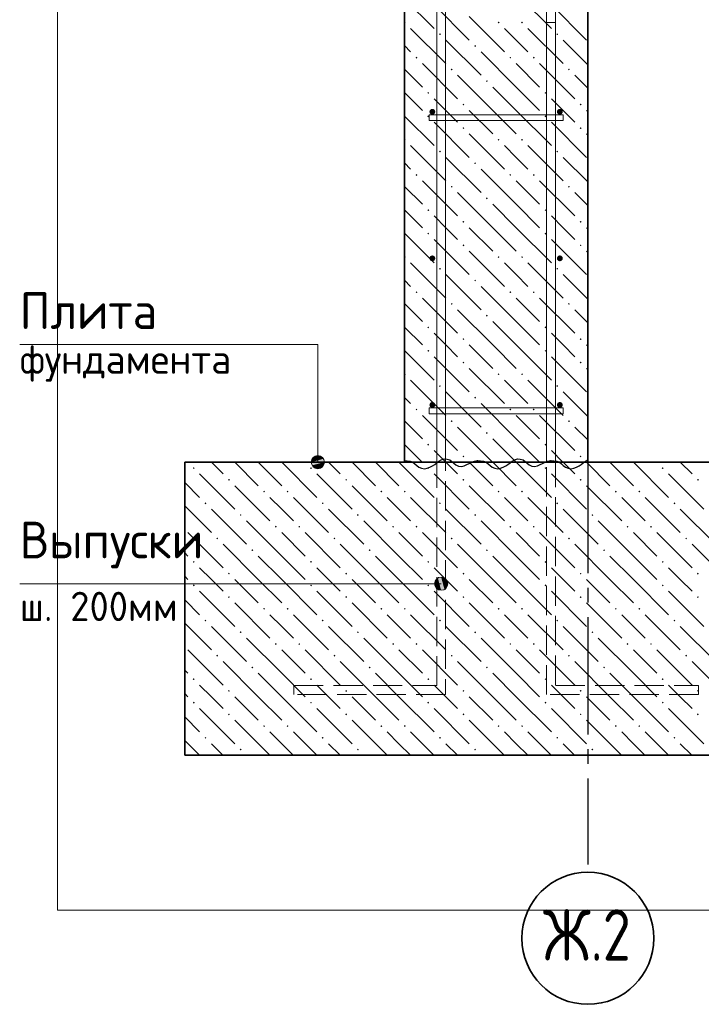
# Model space of a CAD drawing. Header units: millimetres. Extents: x 0 to 50400, y 0 to 35640.
# Tile 11 of 15: x 25807 to 31388, y 9029 to 17090. Entities that reach past the tile are written whole.
import ezdxf

# ---------------------------------------------------------------- set-up
doc = ezdxf.new("R2010")
doc.units = ezdxf.units.MM
doc.linetypes.add('______2', pattern=[324, 240, -84])
doc.linetypes.add('______5', pattern=[1320, 960, -120, 120, -120])
for name, color, linetype, lineweight in [('Standard', 7, 'Continuous', 25), ('Выпуски арматуры Г-обр.', 52, 'Continuous', 25), ('ЖБ Плита Фундамента верхний уровень', 7, 'Continuous', 35), ('ЖБ Стена верхний уровень', 7, 'Continuous', 35), ('Позиционная метка диаметр_ шаг', 7, 'Continuous', 13), ('Позиционная метка линия выноска', 7, 'Continuous', 13), ('Примечания', 7, 'Continuous', 13)]:
    doc.layers.add(name, color=color, linetype=linetype, lineweight=lineweight)
for name, color, linetype, true_color in [('Оси', 7, '______5', 0x656565), ('Стена фоновая арматура У1', 7, '______2', 0xa0a0a0), ('Стена фоновая арматура Х1', 7, '______2', 0xa0a0a0), ('Стена фоновая затяжка С-обр.', 7, '______2', 0xa0a0a0)]:
    doc.layers.add(name, color=color, linetype=linetype, true_color=true_color)
doc.styles.add('ISOCPEUR', font='txt')

msp = doc.modelspace()

# ---------------------------------------------------------------- hatches: boundary and pattern name
at = {"layer": 'ЖБ Плита Фундамента верхний уровень', "linetype": 'Continuous', "lineweight": 18, "transparency": 33554687}
for points in [[(27224.2, 13419), (27232, 13426.8), (27239.8, 13419), (27232, 13411.2)], [(28184.2, 13419), (28192, 13426.8), (28199.8, 13419), (28192, 13411.2)], [(29144.2, 13419), (29152, 13426.8), (29159.8, 13419), (29152, 13411.2)], [(30104.2, 13419), (30112, 13426.8), (30119.8, 13419), (30112, 13411.2)], [(31064.2, 13419), (31072, 13426.8), (31079.8, 13419), (31072, 13411.2)], [(27512.2, 13323), (27520, 13330.8), (27527.8, 13323), (27520, 13315.2)], [(28472.2, 13323), (28480, 13330.8), (28487.8, 13323), (28480, 13315.2)], [(29432.2, 13323), (29440, 13330.8), (29447.8, 13323), (29440, 13315.2)], [(30392.2, 13323), (30400, 13330.8), (30407.8, 13323), (30400, 13315.2)], [(31352.2, 13323), (31360, 13330.8), (31367.8, 13323), (31360, 13315.2)], [(27800.2, 13227), (27808, 13234.8), (27815.8, 13227), (27808, 13219.2)], [(27992.2, 13227), (28000, 13234.8), (28007.8, 13227), (28000, 13219.2)], [(28760.2, 13227), (28768, 13234.8), (28775.8, 13227), (28768, 13219.2)], [(28952.2, 13227), (28960, 13234.8), (28967.8, 13227), (28960, 13219.2)], [(29720.2, 13227), (29728, 13234.8), (29735.8, 13227), (29728, 13219.2)], [(29912.2, 13227), (29920, 13234.8), (29927.8, 13227), (29920, 13219.2)], [(30680.2, 13227), (30688, 13234.8), (30695.8, 13227), (30688, 13219.2)], [(30872.2, 13227), (30880, 13234.8), (30887.8, 13227), (30880, 13219.2)], [(27320.2, 13131), (27328, 13138.8), (27335.8, 13131), (27328, 13123.2)], [(28280.2, 13131), (28288, 13138.8), (28295.8, 13131), (28288, 13123.2)], [(29240.2, 13131), (29248, 13138.8), (29255.8, 13131), (29248, 13123.2)], [(30200.2, 13131), (30208, 13138.8), (30215.8, 13131), (30208, 13123.2)], [(31160.2, 13131), (31168, 13138.8), (31175.8, 13131), (31168, 13123.2)], [(27608.2, 13035), (27616, 13042.8), (27623.8, 13035), (27616, 13027.2)], [(28568.2, 13035), (28576, 13042.8), (28583.8, 13035), (28576, 13027.2)], [(29528.2, 13035), (29536, 13042.8), (29543.8, 13035), (29536, 13027.2)], [(30488.2, 13035), (30496, 13042.8), (30503.8, 13035), (30496, 13027.2)], [(27896.2, 12939), (27904, 12946.8), (27911.8, 12939), (27904, 12931.2)], [(28088.2, 12939), (28096, 12946.8), (28103.8, 12939), (28096, 12931.2)], [(28856.2, 12939), (28864, 12946.8), (28871.8, 12939), (28864, 12931.2)], [(29048.2, 12939), (29056, 12946.8), (29063.8, 12939), (29056, 12931.2)], [(29816.2, 12939), (29824, 12946.8), (29831.8, 12939), (29824, 12931.2)], [(30008.2, 12939), (30016, 12946.8), (30023.8, 12939), (30016, 12931.2)], [(30776.2, 12939), (30784, 12946.8), (30791.8, 12939), (30784, 12931.2)], [(30968.2, 12939), (30976, 12946.8), (30983.8, 12939), (30976, 12931.2)], [(27416.2, 12843), (27424, 12850.8), (27431.8, 12843), (27424, 12835.2)], [(28376.2, 12843), (28384, 12850.8), (28391.8, 12843), (28384, 12835.2)], [(29336.2, 12843), (29344, 12850.8), (29351.8, 12843), (29344, 12835.2)], [(30296.2, 12843), (30304, 12850.8), (30311.8, 12843), (30304, 12835.2)], [(31256.2, 12843), (31264, 12850.8), (31271.8, 12843), (31264, 12835.2)], [(27704.2, 12747), (27712, 12754.8), (27719.8, 12747), (27712, 12739.2)], [(28664.2, 12747), (28672, 12754.8), (28679.8, 12747), (28672, 12739.2)], [(29624.2, 12747), (29632, 12754.8), (29639.8, 12747), (29632, 12739.2)], [(30584.2, 12747), (30592, 12754.8), (30599.8, 12747), (30592, 12739.2)], [(27224.2, 12651), (27232, 12658.8), (27239.8, 12651), (27232, 12643.2)], [(28184.2, 12651), (28192, 12658.8), (28199.8, 12651), (28192, 12643.2)], [(29144.2, 12651), (29152, 12658.8), (29159.8, 12651), (29152, 12643.2)], [(30104.2, 12651), (30112, 12658.8), (30119.8, 12651), (30112, 12643.2)], [(31064.2, 12651), (31072, 12658.8), (31079.8, 12651), (31072, 12643.2)], [(27512.2, 12555), (27520, 12562.8), (27527.8, 12555), (27520, 12547.2)], [(28472.2, 12555), (28480, 12562.8), (28487.8, 12555), (28480, 12547.2)], [(29432.2, 12555), (29440, 12562.8), (29447.8, 12555), (29440, 12547.2)], [(30392.2, 12555), (30400, 12562.8), (30407.8, 12555), (30400, 12547.2)], [(31352.2, 12555), (31360, 12562.8), (31367.8, 12555), (31360, 12547.2)], [(27224.2, 12459), (27232, 12466.8), (27239.8, 12459), (27232, 12451.2)], [(28184.2, 12459), (28192, 12466.8), (28199.8, 12459), (28192, 12451.2)], [(29144.2, 12459), (29152, 12466.8), (29159.8, 12459), (29152, 12451.2)], [(30104.2, 12459), (30112, 12466.8), (30119.8, 12459), (30112, 12451.2)], [(31064.2, 12459), (31072, 12466.8), (31079.8, 12459), (31072, 12451.2)], [(27512.2, 12363), (27520, 12370.8), (27527.8, 12363), (27520, 12355.2)], [(28472.2, 12363), (28480, 12370.8), (28487.8, 12363), (28480, 12355.2)], [(29432.2, 12363), (29440, 12370.8), (29447.8, 12363), (29440, 12355.2)], [(30392.2, 12363), (30400, 12370.8), (30407.8, 12363), (30400, 12355.2)], [(31352.2, 12363), (31360, 12370.8), (31367.8, 12363), (31360, 12355.2)], [(27800.2, 12267), (27808, 12274.8), (27815.8, 12267), (27808, 12259.2)], [(27992.2, 12267), (28000, 12274.8), (28007.8, 12267), (28000, 12259.2)], [(28760.2, 12267), (28768, 12274.8), (28775.8, 12267), (28768, 12259.2)], [(28952.2, 12267), (28960, 12274.8), (28967.8, 12267), (28960, 12259.2)], [(29720.2, 12267), (29728, 12274.8), (29735.8, 12267), (29728, 12259.2)], [(29912.2, 12267), (29920, 12274.8), (29927.8, 12267), (29920, 12259.2)], [(30680.2, 12267), (30688, 12274.8), (30695.8, 12267), (30688, 12259.2)], [(30872.2, 12267), (30880, 12274.8), (30887.8, 12267), (30880, 12259.2)], [(27320.2, 12171), (27328, 12178.8), (27335.8, 12171), (27328, 12163.2)], [(28280.2, 12171), (28288, 12178.8), (28295.8, 12171), (28288, 12163.2)], [(29240.2, 12171), (29248, 12178.8), (29255.8, 12171), (29248, 12163.2)], [(30200.2, 12171), (30208, 12178.8), (30215.8, 12171), (30208, 12163.2)], [(31160.2, 12171), (31168, 12178.8), (31175.8, 12171), (31168, 12163.2)], [(27608.2, 12075), (27616, 12082.8), (27623.8, 12075), (27616, 12067.2)], [(28568.2, 12075), (28576, 12082.8), (28583.8, 12075), (28576, 12067.2)], [(29528.2, 12075), (29536, 12082.8), (29543.8, 12075), (29536, 12067.2)], [(30488.2, 12075), (30496, 12082.8), (30503.8, 12075), (30496, 12067.2)], [(27896.2, 11979), (27904, 11986.8), (27911.8, 11979), (27904, 11971.2)], [(28088.2, 11979), (28096, 11986.8), (28103.8, 11979), (28096, 11971.2)], [(28856.2, 11979), (28864, 11986.8), (28871.8, 11979), (28864, 11971.2)], [(29048.2, 11979), (29056, 11986.8), (29063.8, 11979), (29056, 11971.2)], [(29816.2, 11979), (29824, 11986.8), (29831.8, 11979), (29824, 11971.2)], [(30008.2, 11979), (30016, 11986.8), (30023.8, 11979), (30016, 11971.2)], [(30776.2, 11979), (30784, 11986.8), (30791.8, 11979), (30784, 11971.2)], [(30968.2, 11979), (30976, 11986.8), (30983.8, 11979), (30976, 11971.2)], [(27416.2, 11883), (27424, 11890.8), (27431.8, 11883), (27424, 11875.2)], [(28376.2, 11883), (28384, 11890.8), (28391.8, 11883), (28384, 11875.2)], [(29336.2, 11883), (29344, 11890.8), (29351.8, 11883), (29344, 11875.2)], [(30296.2, 11883), (30304, 11890.8), (30311.8, 11883), (30304, 11875.2)], [(31256.2, 11883), (31264, 11890.8), (31271.8, 11883), (31264, 11875.2)], [(27704.2, 11787), (27712, 11794.8), (27719.8, 11787), (27712, 11779.2)], [(28664.2, 11787), (28672, 11794.8), (28679.8, 11787), (28672, 11779.2)], [(29624.2, 11787), (29632, 11794.8), (29639.8, 11787), (29632, 11779.2)], [(30584.2, 11787), (30592, 11794.8), (30599.8, 11787), (30592, 11779.2)], [(27224.2, 11691), (27232, 11698.8), (27239.8, 11691), (27232, 11683.2)], [(28184.2, 11691), (28192, 11698.8), (28199.8, 11691), (28192, 11683.2)], [(29144.2, 11691), (29152, 11698.8), (29159.8, 11691), (29152, 11683.2)], [(30104.2, 11691), (30112, 11698.8), (30119.8, 11691), (30112, 11683.2)], [(31064.2, 11691), (31072, 11698.8), (31079.8, 11691), (31072, 11683.2)], [(27512.2, 11595), (27520, 11602.8), (27527.8, 11595), (27520, 11587.2)], [(28472.2, 11595), (28480, 11602.8), (28487.8, 11595), (28480, 11587.2)], [(29432.2, 11595), (29440, 11602.8), (29447.8, 11595), (29440, 11587.2)], [(30392.2, 11595), (30400, 11602.8), (30407.8, 11595), (30400, 11587.2)], [(31352.2, 11595), (31360, 11602.8), (31367.8, 11595), (31360, 11587.2)], [(27224.2, 11499), (27232, 11506.8), (27239.8, 11499), (27232, 11491.2)], [(28184.2, 11499), (28192, 11506.8), (28199.8, 11499), (28192, 11491.2)], [(29144.2, 11499), (29152, 11506.8), (29159.8, 11499), (29152, 11491.2)], [(30104.2, 11499), (30112, 11506.8), (30119.8, 11499), (30112, 11491.2)], [(31064.2, 11499), (31072, 11506.8), (31079.8, 11499), (31072, 11491.2)], [(27512.2, 11403), (27520, 11410.8), (27527.8, 11403), (27520, 11395.2)], [(28472.2, 11403), (28480, 11410.8), (28487.8, 11403), (28480, 11395.2)], [(29432.2, 11403), (29440, 11410.8), (29447.8, 11403), (29440, 11395.2)], [(30392.2, 11403), (30400, 11410.8), (30407.8, 11403), (30400, 11395.2)], [(31352.2, 11403), (31360, 11410.8), (31367.8, 11403), (31360, 11395.2)], [(27800.2, 11307), (27808, 11314.8), (27815.8, 11307), (27808, 11299.2)], [(27992.2, 11307), (28000, 11314.8), (28007.8, 11307), (28000, 11299.2)], [(28760.2, 11307), (28768, 11314.8), (28775.8, 11307), (28768, 11299.2)], [(28952.2, 11307), (28960, 11314.8), (28967.8, 11307), (28960, 11299.2)], [(29720.2, 11307), (29728, 11314.8), (29735.8, 11307), (29728, 11299.2)], [(29912.2, 11307), (29920, 11314.8), (29927.8, 11307), (29920, 11299.2)], [(30680.2, 11307), (30688, 11314.8), (30695.8, 11307), (30688, 11299.2)], [(30872.2, 11307), (30880, 11314.8), (30887.8, 11307), (30880, 11299.2)], [(27320.2, 11211), (27328, 11218.8), (27335.8, 11211), (27328, 11203.2)], [(28280.2, 11211), (28288, 11218.8), (28295.8, 11211), (28288, 11203.2)], [(29240.2, 11211), (29248, 11218.8), (29255.8, 11211), (29248, 11203.2)], [(30200.2, 11211), (30208, 11218.8), (30215.8, 11211), (30208, 11203.2)], [(31160.2, 11211), (31168, 11218.8), (31175.8, 11211), (31168, 11203.2)], [(27608.2, 11115), (27616, 11122.8), (27623.8, 11115), (27616, 11107.2)], [(28568.2, 11115), (28576, 11122.8), (28583.8, 11115), (28576, 11107.2)], [(29528.2, 11115), (29536, 11122.8), (29543.8, 11115), (29536, 11107.2)], [(30488.2, 11115), (30496, 11122.8), (30503.8, 11115), (30496, 11107.2)]]:
    msp.add_hatch(color=7, dxfattribs=at).paths.add_polyline_path(points, flags=16)
at = {"layer": 'ЖБ Стена верхний уровень', "linetype": 'Continuous', "lineweight": 18, "transparency": 33554687}
for points in [[(28957.6, 17072.4), (28960, 17074.8), (28967.8, 17067), (28960, 17059.2), (28957.6, 17061.7)], [(29720.2, 17067), (29728, 17074.8), (29735.8, 17067), (29728, 17059.2)], [(29912.2, 17067), (29920, 17074.8), (29927.8, 17067), (29920, 17059.2)], [(29240.2, 16971), (29248, 16978.8), (29255.8, 16971), (29248, 16963.2)], [(30200.2, 16971), (30208, 16978.8), (30215.8, 16971), (30208, 16963.2)], [(29528.2, 16875), (29536, 16882.8), (29543.8, 16875), (29536, 16867.2)], [(29048.2, 16779), (29056, 16786.8), (29063.8, 16779), (29056, 16771.2)], [(29816.2, 16779), (29824, 16786.8), (29831.8, 16779), (29824, 16771.2)], [(30008.2, 16779), (30016, 16786.8), (30023.8, 16779), (30016, 16771.2)], [(29336.2, 16683), (29344, 16690.8), (29351.8, 16683), (29344, 16675.2)], [(30296.2, 16683), (30304, 16690.8), (30311.8, 16683), (30304, 16675.2)], [(29624.2, 16587), (29632, 16594.8), (29639.8, 16587), (29632, 16579.2)], [(29144.2, 16491), (29152, 16498.8), (29159.8, 16491), (29152, 16483.2)], [(30104.2, 16491), (30112, 16498.8), (30119.8, 16491), (30112, 16483.2)], [(29432.2, 16395), (29440, 16402.8), (29447.8, 16395), (29440, 16387.2)], [(30392.2, 16395), (30400, 16402.8), (30407.8, 16395), (30400, 16387.2)], [(29144.2, 16299), (29152, 16306.8), (29159.8, 16299), (29152, 16291.2)], [(30104.2, 16299), (30112, 16306.8), (30119.8, 16299), (30112, 16291.2)], [(29432.2, 16203), (29440, 16210.8), (29447.8, 16203), (29440, 16195.2)], [(30392.2, 16203), (30400, 16210.8), (30407.8, 16203), (30400, 16195.2)], [(28957.6, 16112.4), (28960, 16114.8), (28967.8, 16107), (28960, 16099.2), (28957.6, 16101.7)], [(29720.2, 16107), (29728, 16114.8), (29735.8, 16107), (29728, 16099.2)], [(29912.2, 16107), (29920, 16114.8), (29927.8, 16107), (29920, 16099.2)], [(29240.2, 16011), (29248, 16018.8), (29255.8, 16011), (29248, 16003.2)], [(30200.2, 16011), (30208, 16018.8), (30215.8, 16011), (30208, 16003.2)], [(29528.2, 15915), (29536, 15922.8), (29543.8, 15915), (29536, 15907.2)], [(29048.2, 15819), (29056, 15826.8), (29063.8, 15819), (29056, 15811.2)], [(29816.2, 15819), (29824, 15826.8), (29831.8, 15819), (29824, 15811.2)], [(30008.2, 15819), (30016, 15826.8), (30023.8, 15819), (30016, 15811.2)], [(29336.2, 15723), (29344, 15730.8), (29351.8, 15723), (29344, 15715.2)], [(30296.2, 15723), (30304, 15730.8), (30311.8, 15723), (30304, 15715.2)], [(29624.2, 15627), (29632, 15634.8), (29639.8, 15627), (29632, 15619.2)], [(29144.2, 15531), (29152, 15538.8), (29159.8, 15531), (29152, 15523.2)], [(30104.2, 15531), (30112, 15538.8), (30119.8, 15531), (30112, 15523.2)], [(29432.2, 15435), (29440, 15442.8), (29447.8, 15435), (29440, 15427.2)], [(30392.2, 15435), (30400, 15442.8), (30407.8, 15435), (30400, 15427.2)], [(29144.2, 15339), (29152, 15346.8), (29159.8, 15339), (29152, 15331.2)], [(30104.2, 15339), (30112, 15346.8), (30119.8, 15339), (30112, 15331.2)], [(29432.2, 15243), (29440, 15250.8), (29447.8, 15243), (29440, 15235.2)], [(30392.2, 15243), (30400, 15250.8), (30407.8, 15243), (30400, 15235.2)], [(28957.6, 15152.4), (28960, 15154.8), (28967.8, 15147), (28960, 15139.2), (28957.6, 15141.7)], [(29720.2, 15147), (29728, 15154.8), (29735.8, 15147), (29728, 15139.2)], [(29912.2, 15147), (29920, 15154.8), (29927.8, 15147), (29920, 15139.2)], [(29240.2, 15051), (29248, 15058.8), (29255.8, 15051), (29248, 15043.2)], [(30200.2, 15051), (30208, 15058.8), (30215.8, 15051), (30208, 15043.2)], [(29528.2, 14955), (29536, 14962.8), (29543.8, 14955), (29536, 14947.2)], [(29048.2, 14859), (29056, 14866.8), (29063.8, 14859), (29056, 14851.2)], [(29816.2, 14859), (29824, 14866.8), (29831.8, 14859), (29824, 14851.2)], [(30008.2, 14859), (30016, 14866.8), (30023.8, 14859), (30016, 14851.2)], [(29336.2, 14763), (29344, 14770.8), (29351.8, 14763), (29344, 14755.2)], [(30296.2, 14763), (30304, 14770.8), (30311.8, 14763), (30304, 14755.2)], [(29624.2, 14667), (29632, 14674.8), (29639.8, 14667), (29632, 14659.2)], [(29144.2, 14571), (29152, 14578.8), (29159.8, 14571), (29152, 14563.2)], [(30104.2, 14571), (30112, 14578.8), (30119.8, 14571), (30112, 14563.2)], [(29432.2, 14475), (29440, 14482.8), (29447.8, 14475), (29440, 14467.2)], [(30392.2, 14475), (30400, 14482.8), (30407.8, 14475), (30400, 14467.2)], [(29144.2, 14379), (29152, 14386.8), (29159.8, 14379), (29152, 14371.2)], [(30104.2, 14379), (30112, 14386.8), (30119.8, 14379), (30112, 14371.2)], [(29432.2, 14283), (29440, 14290.8), (29447.8, 14283), (29440, 14275.2)], [(30392.2, 14283), (30400, 14290.8), (30407.8, 14283), (30400, 14275.2)], [(28957.6, 14192.4), (28960, 14194.8), (28967.8, 14187), (28960, 14179.2), (28957.6, 14181.7)], [(29720.2, 14187), (29728, 14194.8), (29735.8, 14187), (29728, 14179.2)], [(29912.2, 14187), (29920, 14194.8), (29927.8, 14187), (29920, 14179.2)], [(29240.2, 14091), (29248, 14098.8), (29255.8, 14091), (29248, 14083.2)], [(30200.2, 14091), (30208, 14098.8), (30215.8, 14091), (30208, 14083.2)], [(29528.2, 13995), (29536, 14002.8), (29543.8, 13995), (29536, 13987.2)], [(29048.2, 13899), (29056, 13906.8), (29063.8, 13899), (29056, 13891.2)], [(29816.2, 13899), (29824, 13906.8), (29831.8, 13899), (29824, 13891.2)], [(30008.2, 13899), (30016, 13906.8), (30023.8, 13899), (30016, 13891.2)], [(29336.2, 13803), (29344, 13810.8), (29351.8, 13803), (29344, 13795.2)], [(30296.2, 13803), (30304, 13810.8), (30311.8, 13803), (30304, 13795.2)], [(29624.2, 13707), (29632, 13714.8), (29639.8, 13707), (29632, 13699.2)], [(29144.2, 13611), (29152, 13618.8), (29159.8, 13611), (29152, 13603.2)], [(30104.2, 13611), (30112, 13618.8), (30119.8, 13611), (30112, 13603.2)], [(29432.2, 13515), (29440, 13522.8), (29447.8, 13515), (29440, 13507.2)], [(30392.2, 13515), (30400, 13522.8), (30407.8, 13515), (30400, 13507.2)]]:
    msp.add_hatch(color=7, dxfattribs=at).paths.add_polyline_path(points, flags=16)
at = {"layer": 'Позиционная метка линия выноска', "linetype": 'Continuous', "lineweight": 13, "transparency": 33554687}
for points in [[(28194.1, 13468.3), (28302.1, 13468.3), (28294.6, 13495.3)], [(28194.1, 13468.3), (28294.6, 13495.3), (28201.7, 13495.3)], [(28201.7, 13441.3), (28302.1, 13468.3), (28194.1, 13468.3)], [(28201.7, 13495.3), (28294.6, 13495.3), (28275.1, 13514.8)], [(28201.7, 13495.3), (28275.1, 13514.8), (28221.1, 13514.8)], [(28201.7, 13441.3), (28294.6, 13441.3), (28302.1, 13468.3)], [(28221.1, 13514.8), (28275.1, 13514.8), (28248.1, 13522.3)], [(28221.1, 13421.9), (28294.6, 13441.3), (28201.7, 13441.3)], [(28221.1, 13421.9), (28275.1, 13421.9), (28294.6, 13441.3)], [(28275.1, 13421.9), (28221.1, 13421.9), (28248.1, 13414.3)], [(29211.2, 12445.5), (29211.2, 12499.5), (29203.6, 12472.5)], [(29230.6, 12426.1), (29230.6, 12519), (29211.2, 12499.5)], [(29230.6, 12426.1), (29211.2, 12499.5), (29211.2, 12445.5)], [(29257.6, 12418.5), (29257.6, 12526.5), (29230.6, 12519)], [(29257.6, 12418.5), (29230.6, 12519), (29230.6, 12426.1)], [(29284.6, 12426.1), (29284.6, 12519), (29257.6, 12526.5)], [(29284.6, 12426.1), (29257.6, 12526.5), (29257.6, 12418.5)], [(29304, 12445.5), (29304, 12499.5), (29284.6, 12519)], [(29304, 12445.5), (29284.6, 12519), (29284.6, 12426.1)], [(29304, 12499.5), (29304, 12445.5), (29311.6, 12472.5)]]:
    msp.add_hatch(color=7, dxfattribs=at).paths.add_polyline_path(points)
at = {"layer": 'Стена фоновая арматура У1', "linetype": 'Continuous', "lineweight": 13, "transparency": 33554687}
for points in [[(29209.6, 16336.3), (29207.8, 16345.5), (29202.6, 16353.3), (29194.8, 16358.5), (29185.6, 16360.3), (29176.4, 16358.5), (29168.6, 16353.3), (29163.4, 16345.5), (29161.6, 16336.3), (29163.4, 16327.1), (29168.6, 16319.3), (29176.4, 16314.1), (29185.6, 16312.3), (29194.8, 16314.1), (29202.6, 16319.3), (29207.8, 16327.1)], [(30253.6, 16336.3), (30251.8, 16345.5), (30246.6, 16353.3), (30238.8, 16358.5), (30229.6, 16360.3), (30220.4, 16358.5), (30212.6, 16353.3), (30207.4, 16345.5), (30205.6, 16336.3), (30207.4, 16327.1), (30212.6, 16319.3), (30220.4, 16314.1), (30229.6, 16312.3), (30238.8, 16314.1), (30246.6, 16319.3), (30251.8, 16327.1)], [(29209.6, 15136.3), (29207.8, 15145.5), (29202.6, 15153.3), (29194.8, 15158.5), (29185.6, 15160.3), (29176.4, 15158.5), (29168.6, 15153.3), (29163.4, 15145.5), (29161.6, 15136.3), (29163.4, 15127.1), (29168.6, 15119.3), (29176.4, 15114.1), (29185.6, 15112.3), (29194.8, 15114.1), (29202.6, 15119.3), (29207.8, 15127.1)], [(30253.6, 15136.3), (30251.8, 15145.5), (30246.6, 15153.3), (30238.8, 15158.5), (30229.6, 15160.3), (30220.4, 15158.5), (30212.6, 15153.3), (30207.4, 15145.5), (30205.6, 15136.3), (30207.4, 15127.1), (30212.6, 15119.3), (30220.4, 15114.1), (30229.6, 15112.3), (30238.8, 15114.1), (30246.6, 15119.3), (30251.8, 15127.1)], [(29209.6, 13936.3), (29207.8, 13945.5), (29202.6, 13953.3), (29194.8, 13958.5), (29185.6, 13960.3), (29176.4, 13958.5), (29168.6, 13953.3), (29163.4, 13945.5), (29161.6, 13936.3), (29163.4, 13927.1), (29168.6, 13919.3), (29176.4, 13914.1), (29185.6, 13912.3), (29194.8, 13914.1), (29202.6, 13919.3), (29207.8, 13927.1)], [(30253.6, 13936.3), (30251.8, 13945.5), (30246.6, 13953.3), (30238.8, 13958.5), (30229.6, 13960.3), (30220.4, 13958.5), (30212.6, 13953.3), (30207.4, 13945.5), (30205.6, 13936.3), (30207.4, 13927.1), (30212.6, 13919.3), (30220.4, 13914.1), (30229.6, 13912.3), (30238.8, 13914.1), (30246.6, 13919.3), (30251.8, 13927.1)]]:
    msp.add_hatch(color=7, dxfattribs=at).paths.add_polyline_path(points)

# ---------------------------------------------------------------- linework, layer by layer
at = {"layer": 'Standard', "color": 254, "linetype": 'Continuous', "lineweight": 13, "true_color": 0xc4c4ff, "transparency": 33554687}
msp.add_lwpolyline([(26117.2, 9799.2), (35400.8, 9799.2), (35400.8, 32599.2), (26117.2, 32599.2), (26117.2, 9799.2)], dxfattribs=at)
at = {"layer": 'Выпуски арматуры Г-обр.', "color": 251, "linetype": '______2', "lineweight": 13, "true_color": 0x656565, "transparency": 33554687}
for points in [[(29293.6, 19468.3), (29293.6, 11566.3), (28051.6, 11566.3), (28051.6, 11638.3), (29221.6, 11638.3), (29221.6, 19468.3), (29293.6, 19468.3)], [(30193.7, 17068.3), (30193.7, 11638.3), (31363.6, 11638.3), (31363.6, 11566.3), (30121.6, 11566.3), (30121.6, 17068.3), (30193.7, 17068.3)]]:
    msp.add_lwpolyline(points, dxfattribs=at)
at = {"layer": 'ЖБ Плита Фундамента верхний уровень', "color": 7, "linetype": 'Continuous', "lineweight": 35, "transparency": 33554687}
for p, q in [((27157.6, 13468.3), (27157.6, 11068.3)), ((34800.8, 13468.3), (27157.6, 13468.3)), ((27157.6, 11068.3), (34800.8, 11068.3))]:
    msp.add_line(p, q, dxfattribs=at)
at = {"layer": 'ЖБ Плита Фундамента верхний уровень', "color": 252, "linetype": 'Continuous', "lineweight": 18, "true_color": 0x8f8f8f, "transparency": 33554687}
for p, q in [((27182.8, 13468.3), (27184, 13467)), ((27376, 13467), (27374.8, 13468.3)), ((27472, 13371), (27376, 13467)), ((27568, 13467), (27760, 13275)), ((27760, 13467), (27758.8, 13468.3)), ((27760, 13467), (27952, 13275)), ((27950.8, 13468.3), (27952, 13467)), ((27952, 13467), (28240, 13179)), ((28142.8, 13468.3), (28144, 13467)), ((28336, 13467), (28334.8, 13468.3)), ((28432, 13371), (28336, 13467)), ((28528, 13467), (28720, 13275)), ((28720, 13467), (28718.8, 13468.3)), ((28720, 13467), (28912, 13275)), ((28910.8, 13468.3), (28912, 13467)), ((28912, 13467), (29200, 13179)), ((29102.8, 13468.3), (29104, 13467)), ((29296, 13467), (29294.8, 13468.3)), ((29392, 13371), (29296, 13467)), ((29488, 13467), (29680, 13275)), ((29680, 13467), (29678.8, 13468.3)), ((29680, 13467), (29872, 13275)), ((29870.8, 13468.3), (29872, 13467)), ((29872, 13467), (30160, 13179)), ((30062.8, 13468.3), (30064, 13467)), ((30256, 13467), (30254.8, 13468.3)), ((30352, 13371), (30256, 13467)), ((30448, 13467), (30640, 13275)), ((30640, 13467), (30638.8, 13468.3)), ((30640, 13467), (30832, 13275)), ((30830.8, 13468.3), (30832, 13467)), ((30832, 13467), (31120, 13179)), ((31022.8, 13468.3), (31024, 13467)), ((31216, 13467), (31214.8, 13468.3)), ((31312, 13371), (31216, 13467)), ((27157.6, 13301.5), (27280, 13179)), ((27280, 13371), (27568, 13083)), ((28240, 13371), (28528, 13083)), ((29200, 13371), (29488, 13083)), ((30160, 13371), (30448, 13083)), ((31120, 13371), (31408, 13083)), ((27568, 13275), (27856, 12987)), ((28528, 13275), (28816, 12987)), ((29488, 13275), (29776, 12987)), ((30448, 13275), (30736, 12987)), ((27952, 13083), (27856, 13179)), ((28048, 13179), (28336, 12891)), ((28912, 13083), (28816, 13179)), ((29008, 13179), (29296, 12891)), ((29872, 13083), (29776, 13179)), ((29968, 13179), (30256, 12891)), ((30832, 13083), (30736, 13179)), ((30928, 13179), (31216, 12891)), ((27157.6, 13109.5), (27376, 12891)), ((27376, 13083), (27664, 12795)), ((28048, 12987), (27952, 13083)), ((28336, 13083), (28624, 12795)), ((29008, 12987), (28912, 13083)), ((29296, 13083), (29584, 12795)), ((29968, 12987), (29872, 13083)), ((30256, 13083), (30544, 12795)), ((30928, 12987), (30832, 13083)), ((31216, 13083), (31504, 12795)), ((27952, 12699), (27664, 12987)), ((28912, 12699), (28624, 12987)), ((29872, 12699), (29584, 12987)), ((30832, 12699), (30544, 12987)), ((27184, 12891), (27472, 12603)), ((27952, 12891), (28144, 12699)), ((28144, 12891), (28432, 12603)), ((28912, 12891), (29104, 12699)), ((29104, 12891), (29392, 12603)), ((29872, 12891), (30064, 12699)), ((30064, 12891), (30352, 12603)), ((30832, 12891), (31024, 12699)), ((31024, 12891), (31312, 12603)), ((27760, 12507), (27472, 12795)), ((28720, 12507), (28432, 12795)), ((29680, 12507), (29392, 12795)), ((30640, 12507), (30352, 12795)), ((31600, 12507), (31312, 12795)), ((27157.6, 12725.5), (27184, 12699)), ((27760, 12699), (27952, 12507)), ((27952, 12699), (28144, 12507)), ((28720, 12699), (28912, 12507)), ((28912, 12699), (29104, 12507)), ((29680, 12699), (29872, 12507)), ((29872, 12699), (30064, 12507)), ((30640, 12699), (30832, 12507)), ((30832, 12699), (31024, 12507)), ((27376, 12507), (27280, 12603)), ((28336, 12507), (28240, 12603)), ((29296, 12507), (29200, 12603)), ((30256, 12507), (30160, 12603)), ((31216, 12507), (31120, 12603)), ((27157.6, 12533.5), (27184, 12507)), ((27472, 12411), (27376, 12507)), ((27568, 12507), (27760, 12315)), ((27760, 12507), (27952, 12315)), ((27952, 12507), (28240, 12219)), ((28432, 12411), (28336, 12507)), ((28528, 12507), (28720, 12315)), ((28720, 12507), (28912, 12315)), ((28912, 12507), (29200, 12219)), ((29392, 12411), (29296, 12507)), ((29488, 12507), (29680, 12315)), ((29680, 12507), (29872, 12315)), ((29872, 12507), (30160, 12219)), ((30352, 12411), (30256, 12507)), ((30448, 12507), (30640, 12315)), ((30640, 12507), (30832, 12315)), ((30832, 12507), (31120, 12219)), ((31312, 12411), (31216, 12507)), ((27157.6, 12341.5), (27280, 12219)), ((27280, 12411), (27568, 12123)), ((28240, 12411), (28528, 12123)), ((29200, 12411), (29488, 12123)), ((30160, 12411), (30448, 12123)), ((31120, 12411), (31408, 12123)), ((27568, 12315), (27856, 12027)), ((28528, 12315), (28816, 12027)), ((29488, 12315), (29776, 12027)), ((30448, 12315), (30736, 12027)), ((27952, 12123), (27856, 12219)), ((28048, 12219), (28336, 11931)), ((28912, 12123), (28816, 12219)), ((29008, 12219), (29296, 11931)), ((29872, 12123), (29776, 12219)), ((29968, 12219), (30256, 11931)), ((30832, 12123), (30736, 12219)), ((30928, 12219), (31216, 11931)), ((27157.6, 12149.5), (27376, 11931)), ((27376, 12123), (27664, 11835)), ((28048, 12027), (27952, 12123)), ((28336, 12123), (28624, 11835)), ((29008, 12027), (28912, 12123)), ((29296, 12123), (29584, 11835)), ((29968, 12027), (29872, 12123)), ((30256, 12123), (30544, 11835)), ((30928, 12027), (30832, 12123)), ((31216, 12123), (31504, 11835)), ((27952, 11739), (27664, 12027)), ((28912, 11739), (28624, 12027)), ((29872, 11739), (29584, 12027)), ((30832, 11739), (30544, 12027)), ((27184, 11931), (27472, 11643)), ((27952, 11931), (28144, 11739)), ((28144, 11931), (28432, 11643)), ((28912, 11931), (29104, 11739)), ((29104, 11931), (29392, 11643)), ((29872, 11931), (30064, 11739)), ((30064, 11931), (30352, 11643)), ((30832, 11931), (31024, 11739)), ((31024, 11931), (31312, 11643)), ((27760, 11547), (27472, 11835)), ((28720, 11547), (28432, 11835)), ((29680, 11547), (29392, 11835)), ((30640, 11547), (30352, 11835)), ((31600, 11547), (31312, 11835)), ((27157.6, 11765.5), (27184, 11739)), ((27760, 11739), (27952, 11547)), ((27952, 11739), (28144, 11547)), ((28720, 11739), (28912, 11547)), ((28912, 11739), (29104, 11547)), ((29680, 11739), (29872, 11547)), ((29872, 11739), (30064, 11547)), ((30640, 11739), (30832, 11547)), ((30832, 11739), (31024, 11547)), ((27376, 11547), (27280, 11643)), ((28336, 11547), (28240, 11643)), ((29296, 11547), (29200, 11643)), ((30256, 11547), (30160, 11643)), ((31216, 11547), (31120, 11643)), ((27157.6, 11573.5), (27184, 11547)), ((27472, 11451), (27376, 11547)), ((27568, 11547), (27760, 11355)), ((27760, 11547), (27952, 11355)), ((27952, 11547), (28240, 11259)), ((28432, 11451), (28336, 11547)), ((28528, 11547), (28720, 11355)), ((28720, 11547), (28912, 11355)), ((28912, 11547), (29200, 11259)), ((29392, 11451), (29296, 11547)), ((29488, 11547), (29680, 11355)), ((29680, 11547), (29872, 11355)), ((29872, 11547), (30160, 11259)), ((30352, 11451), (30256, 11547)), ((30448, 11547), (30640, 11355)), ((30640, 11547), (30832, 11355)), ((30832, 11547), (31120, 11259)), ((31312, 11451), (31216, 11547)), ((27280, 11451), (27568, 11163)), ((28240, 11451), (28528, 11163)), ((29200, 11451), (29488, 11163)), ((30160, 11451), (30448, 11163)), ((31120, 11451), (31408, 11163)), ((27157.6, 11381.5), (27280, 11259)), ((27568, 11355), (27854.8, 11068.3)), ((28528, 11355), (28814.8, 11068.3)), ((29488, 11355), (29774.8, 11068.3)), ((30448, 11355), (30734.8, 11068.3)), ((27952, 11163), (27856, 11259)), ((28048, 11259), (28238.8, 11068.3)), ((28912, 11163), (28816, 11259)), ((29008, 11259), (29198.8, 11068.3)), ((29872, 11163), (29776, 11259)), ((29968, 11259), (30158.8, 11068.3)), ((30832, 11163), (30736, 11259)), ((30928, 11259), (31118.7, 11068.3)), ((27157.6, 11189.5), (27278.8, 11068.3)), ((27376, 11163), (27470.8, 11068.3)), ((28046.7, 11068.3), (27952, 11163)), ((28336, 11163), (28430.8, 11068.3)), ((29006.7, 11068.3), (28912, 11163)), ((29296, 11163), (29390.8, 11068.3)), ((29966.7, 11068.3), (29872, 11163)), ((30256, 11163), (30350.8, 11068.3)), ((30926.7, 11068.3), (30832, 11163)), ((31216, 11163), (31310.7, 11068.3))]:
    msp.add_line(p, q, dxfattribs=at)
at = {"layer": 'ЖБ Стена верхний уровень', "color": 7, "linetype": 'Continuous', "lineweight": 35, "transparency": 33554687}
for p, q in [((28957.6, 28708.3), (28957.6, 13468.3)), ((30457.6, 13468.3), (30457.6, 28708.3))]:
    msp.add_line(p, q, dxfattribs=at)
at = {"layer": 'ЖБ Стена верхний уровень', "color": 9, "linetype": 'Continuous', "lineweight": 18, "true_color": 0xc7c7c7, "transparency": 33554687}
for p, q in [((28957.6, 17261.5), (29200, 17019)), ((29872, 17307), (30160, 17019)), ((29200, 17211), (29488, 16923)), ((30160, 17211), (30448, 16923)), ((29488, 17115), (29776, 16827)), ((29008, 17019), (29296, 16731)), ((29872, 16923), (29776, 17019)), ((29968, 17019), (30256, 16731)), ((29008, 16827), (28957.6, 16877.5)), ((29296, 16923), (29584, 16635)), ((29968, 16827), (29872, 16923)), ((30256, 16923), (30457.6, 16721.4)), ((29872, 16539), (29584, 16827)), ((29104, 16731), (29392, 16443)), ((29872, 16731), (30064, 16539)), ((30064, 16731), (30352, 16443)), ((28957.6, 16685.5), (29104, 16539)), ((29680, 16347), (29392, 16635)), ((30457.6, 16529.4), (30352, 16635)), ((29680, 16539), (29872, 16347)), ((29872, 16539), (30064, 16347)), ((28957.6, 16493.5), (29104, 16347)), ((29296, 16347), (29200, 16443)), ((30256, 16347), (30160, 16443)), ((28957.6, 16301.5), (29200, 16059)), ((29392, 16251), (29296, 16347)), ((29488, 16347), (29680, 16155)), ((29680, 16347), (29872, 16155)), ((29872, 16347), (30160, 16059)), ((30352, 16251), (30256, 16347)), ((30448, 16347), (30457.6, 16337.5)), ((29200, 16251), (29488, 15963)), ((30160, 16251), (30448, 15963)), ((29488, 16155), (29776, 15867)), ((30448, 16155), (30457.6, 16145.4)), ((29008, 16059), (29296, 15771)), ((29872, 15963), (29776, 16059)), ((29968, 16059), (30256, 15771)), ((29296, 15963), (29584, 15675)), ((29968, 15867), (29872, 15963)), ((30256, 15963), (30457.6, 15761.4)), ((29008, 15867), (28957.6, 15917.5)), ((29872, 15579), (29584, 15867)), ((28957.6, 15725.5), (29104, 15579)), ((29104, 15771), (29392, 15483)), ((29872, 15771), (30064, 15579)), ((30064, 15771), (30352, 15483)), ((29680, 15387), (29392, 15675)), ((30457.6, 15569.4), (30352, 15675)), ((29680, 15579), (29872, 15387)), ((29872, 15579), (30064, 15387)), ((28957.6, 15533.5), (29104, 15387)), ((29296, 15387), (29200, 15483)), ((30256, 15387), (30160, 15483)), ((28957.6, 15341.5), (29200, 15099)), ((29392, 15291), (29296, 15387)), ((29488, 15387), (29680, 15195)), ((29680, 15387), (29872, 15195)), ((29872, 15387), (30160, 15099)), ((30352, 15291), (30256, 15387)), ((30448, 15387), (30457.6, 15377.5)), ((29200, 15291), (29488, 15003)), ((30160, 15291), (30448, 15003)), ((29488, 15195), (29776, 14907)), ((30448, 15195), (30457.6, 15185.5)), ((29008, 15099), (29296, 14811)), ((29872, 15003), (29776, 15099)), ((29968, 15099), (30256, 14811)), ((29296, 15003), (29584, 14715)), ((29968, 14907), (29872, 15003)), ((30256, 15003), (30457.6, 14801.5)), ((29008, 14907), (28957.6, 14957.5)), ((29872, 14619), (29584, 14907)), ((28957.6, 14765.5), (29104, 14619)), ((29104, 14811), (29392, 14523)), ((29872, 14811), (30064, 14619)), ((30064, 14811), (30352, 14523)), ((29680, 14427), (29392, 14715)), ((30457.6, 14609.5), (30352, 14715)), ((29680, 14619), (29872, 14427)), ((29872, 14619), (30064, 14427)), ((28957.6, 14573.5), (29104, 14427)), ((29296, 14427), (29200, 14523)), ((30256, 14427), (30160, 14523)), ((28957.6, 14381.5), (29200, 14139)), ((29392, 14331), (29296, 14427)), ((29488, 14427), (29680, 14235)), ((29680, 14427), (29872, 14235)), ((29872, 14427), (30160, 14139)), ((30352, 14331), (30256, 14427)), ((30448, 14427), (30457.6, 14417.5)), ((29200, 14331), (29488, 14043)), ((30160, 14331), (30448, 14043)), ((29488, 14235), (29776, 13947)), ((30448, 14235), (30457.6, 14225.5)), ((29008, 14139), (29296, 13851)), ((29872, 14043), (29776, 14139)), ((29968, 14139), (30256, 13851)), ((29296, 14043), (29584, 13755)), ((29968, 13947), (29872, 14043)), ((30256, 14043), (30457.6, 13841.5)), ((29008, 13947), (28957.6, 13997.5)), ((29872, 13659), (29584, 13947)), ((28957.6, 13805.5), (29104, 13659)), ((29104, 13851), (29392, 13563)), ((29872, 13851), (30064, 13659)), ((30064, 13851), (30352, 13563)), ((29678.8, 13468.3), (29392, 13755)), ((30457.6, 13649.5), (30352, 13755)), ((29680, 13659), (29870.8, 13468.3)), ((29872, 13659), (30062.8, 13468.3)), ((28957.6, 13613.5), (29102.8, 13468.3)), ((29294.8, 13468.3), (29200, 13563)), ((30254.8, 13468.3), (30160, 13563))]:
    msp.add_line(p, q, dxfattribs=at)
at = {"layer": 'Оси', "color": 8, "linetype": '______5', "lineweight": -3, "transparency": 33554687}
msp.add_line((30457.6, 31999.2), (30457.6, 10173.8), dxfattribs=at)
at = {"layer": 'Оси', "color": 7, "linetype": 'Continuous', "lineweight": 35, "transparency": 33554687}
msp.add_circle((30459, 9569.6), 540.4, dxfattribs=at)
at = {"layer": 'Позиционная метка линия выноска', "color": 7, "linetype": 'Continuous', "lineweight": 13, "transparency": 33554687}
for p, q in [((28194.1, 13468.3), (28194.1, 13468.3)), ((28248.1, 13522.3), (28248.1, 13522.3)), ((28302.1, 13468.3), (28302.1, 13468.3)), ((28248.1, 13414.3), (28248.1, 13414.3)), ((29257.6, 12526.5), (29257.6, 12526.5)), ((29203.6, 12472.5), (29203.6, 12472.5)), ((29257.6, 12418.5), (29257.6, 12418.5)), ((29311.6, 12472.5), (29311.6, 12472.5))]:
    msp.add_line(p, q, dxfattribs=at)
for points in [[(28248.1, 13468.3), (28248.1, 14431.7), (25806.6, 14431.7)], [(29257.6, 12472.5), (28608.1, 12472.5), (25806.6, 12472.5)]]:
    msp.add_lwpolyline(points, dxfattribs=at)
for centre in [(28248.1, 13468.3), (29257.6, 12472.5)]:
    msp.add_circle(centre, 54, dxfattribs=at)
at = {"layer": 'Примечания', "color": 7, "linetype": 'Continuous', "lineweight": 25, "transparency": 33554687}
for points in [[(28957.6, 13478.8), (28979.8, 13479.1), (29003.8, 13475.7), (29025.4, 13467.7), (29042.8, 13454.6), (29057.8, 13439.1), (29075.2, 13426), (29097.4, 13418.1), (29120.8, 13413.4), (29144.2, 13418.6), (29165.8, 13427.1), (29186.8, 13436.8), (29204.8, 13449.6), (29221.6, 13463.4), (29238.4, 13477.1), (29258.8, 13487.9), (29281.6, 13493.7), (29305.6, 13492.8), (29329, 13486.5), (29346.4, 13473.6), (29362, 13458.7), (29378.8, 13445), (29399.2, 13434.8), (29423.2, 13432.5), (29446.6, 13438.2), (29467.6, 13447.3), (29488, 13457.5), (29509, 13467.4), (29529.4, 13477.1), (29552.8, 13481.7), (29557.6, 13482.1)], [(29557.6, 13478.8), (29579.8, 13479.1), (29603.8, 13475.7), (29625.4, 13467.7), (29642.8, 13454.6), (29657.8, 13439.1), (29675.2, 13426), (29697.4, 13418.1), (29720.8, 13413.4), (29744.2, 13418.6), (29765.8, 13427.1), (29786.8, 13436.8), (29804.8, 13449.6), (29821.6, 13463.4), (29838.4, 13477.1), (29858.8, 13487.9), (29881.6, 13493.7), (29905.6, 13492.8), (29929, 13486.5), (29946.4, 13473.6), (29962, 13458.7), (29978.8, 13445), (29999.2, 13434.8), (30023.2, 13432.5), (30046.6, 13438.2), (30067.6, 13447.3), (30088, 13457.5), (30109, 13467.4), (30129.4, 13477.1), (30152.8, 13481.7), (30157.6, 13482.1)], [(30157.6, 13478.8), (30179.8, 13479.1), (30203.8, 13475.7), (30225.4, 13467.7), (30242.8, 13454.6), (30257.8, 13439.1), (30275.2, 13426), (30297.4, 13418.1), (30320.8, 13413.4), (30344.2, 13418.6), (30365.8, 13427.1), (30386.8, 13436.8), (30404.8, 13449.6), (30421.6, 13463.4), (30438.4, 13477.1), (30457.6, 13487.3)]]:
    msp.add_lwpolyline(points, dxfattribs=at)
at = {"layer": 'Стена фоновая арматура Х1', "color": 7, "linetype": 'Continuous', "lineweight": 18, "transparency": 33554687}
for points in [[(29221.6, 13468.3), (29221.6, 29530.3), (33493.6, 29530.3), (33493.6, 29458.3), (29293.6, 29458.3), (29293.6, 13468.3), (29221.6, 13468.3)], [(30121.6, 13468.3), (30121.6, 29410.3), (34513.6, 29410.3), (34513.6, 29338.3), (30193.6, 29338.3), (30193.6, 13468.3), (30121.6, 13468.3)]]:
    msp.add_lwpolyline(points, dxfattribs=at)
at = {"layer": 'Стена фоновая затяжка С-обр.', "color": 98, "linetype": 'Continuous', "lineweight": 13, "true_color": 0x005000, "transparency": 33554687}
for points in [[(29158.6, 16312.3), (30256.6, 16312.3), (30256.6, 16264.3), (29158.6, 16264.3), (29158.6, 16312.3)], [(29158.6, 13912.3), (30256.6, 13912.3), (30256.6, 13864.3), (29158.6, 13864.3), (29158.6, 13912.3)]]:
    msp.add_lwpolyline(points, dxfattribs=at)

# ---------------------------------------------------------------- texts
at = {"layer": 'Оси', "color": 7, "linetype": 'Continuous', "lineweight": 35, "transparency": 33554687, "insert": (30091.5, 9386.9), "char_height": 420, "width": 901.632, "attachment_point": 7, "style": 'ISOCPEUR'}
msp.add_mtext('\\W0.80;Ж.2', dxfattribs=at)
at = {"layer": 'Позиционная метка диаметр_ шаг', "color": 7, "linetype": 'Continuous', "lineweight": 25, "transparency": 33554687, "attachment_point": 7, "style": 'ISOCPEUR'}
for s, insert, char_height, width in [('\\W0.95;Плита', (25806.6, 14557.8), 300, 1312.001), ('\\W0.97;фундамента', (25806.6, 14125.8), 240, 1963.867), ('\\W0.96;Выпуски', (25806.6, 12598.6), 300, 1643.316), ('\\W0.96;ш. 200мм', (25806.6, 12166.7), 240, 1435.065)]:
    msp.add_mtext(s, dxfattribs=dict(at, insert=insert, char_height=char_height, width=width))

doc.saveas('drawing.dxf')
